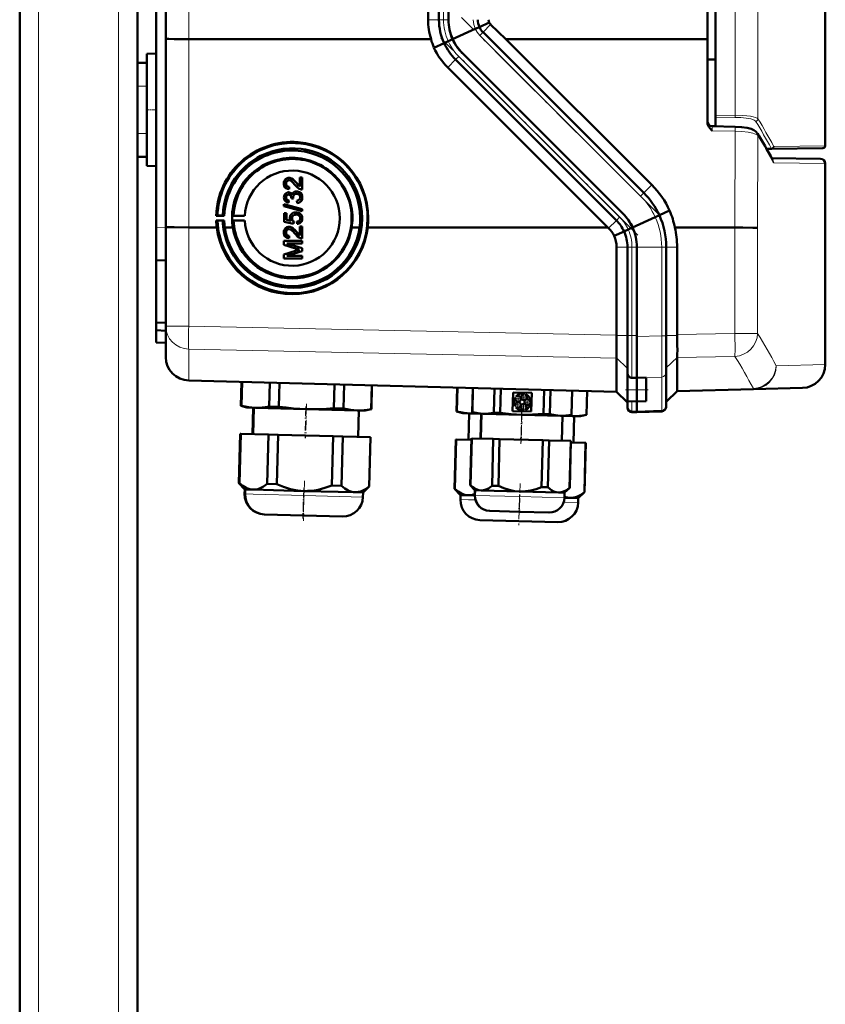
# Model space of a CAD drawing. Extents: x -1358 to 1757, y -1552 to 637.
# Tile 72 of 98: x 437 to 608, y 118 to 327. Entities that reach past the tile are written whole.
import ezdxf

# ---------------------------------------------------------------- set-up
doc = ezdxf.new("R2010")
doc.units = 0
doc.linetypes.add('DASHDOT', pattern=[18.5, 12, -3, 0.5, -3])

msp = doc.modelspace()

# ---------------------------------------------------------------- linework, layer by layer
at = {"color": 7, "linetype": 'DASHDOT', "lineweight": 18}
for p, q in [((440.79, -411.93), (440.79, 548.07)), ((457.79, -411.93), (457.79, 548.07)), ((572.39, 285.89), (530.6, 327.68)), ((567.98, 281.47), (526.19, 323.26))]:
    msp.add_line(p, q, dxfattribs=at)
at = {"color": 7, "lineweight": 50}
for p, q in [((436.79, -150.63), (436.79, 468.07)), ((584.5, 439.28), (584.5, 306.87)), ((461.79, 318.07), (461.79, 428.07)), ((467.79, 323.15), (467.79, 422.99)), ((582.79, 323.05), (582.79, 423.09)), ((523.49, 327.21), (523.49, 418.93)), ((525.79, 418.93), (525.79, 327.21)), ((527.79, 418.93), (527.79, 327.21)), ((465.79, 283.14), (465.79, 372.14)), ((607.79, 371.58), (607.79, 300.45)), ((536.46, 326.61), (534.37, 325.66)), ((533.48, 325.26), (528.67, 323.07)), ((534.37, 325.66), (533.49, 325.26)), ((569.28, 290.42), (535.14, 324.56)), ((540, 323.07), (536.76, 326.19)), ((467.79, 283.17), (467.79, 323.15)), ((524.1, 323.07), (472.66, 323.09)), ((524.73, 321.27), (526.87, 322.24)), ((526.88, 322.24), (527.76, 322.64)), ((527.76, 322.64), (528.7, 323.07)), ((582.79, 323.05), (540, 323.07)), ((570.96, 292.11), (540, 323.07)), ((582.79, 323.05), (582.79, 305.34)), ((463.79, 319.97), (465.79, 320.02)), ((463.79, 319.97), (465.79, 320.02)), ((564.86, 286), (530.72, 320.14)), ((564.86, 286), (530.72, 320.14)), ((461.79, 318.07), (463.79, 318.07)), ((461.79, 313.07), (461.79, 318.07)), ((463.79, 296.17), (463.79, 319.97)), ((463.79, 313.07), (463.79, 318.07)), ((563.45, 284.58), (529.31, 318.73)), ((584.5, 318.75), (582.79, 318.77)), ((561.64, 283.07), (527.65, 317.07)), ((461.79, 313.07), (461.79, 303.07)), ((463.79, 313.07), (463.79, 303.07)), ((584.5, 306.39), (584.5, 306.87)), ((584.5, 304.58), (584.5, 306.39)), ((583.76, 304.59), (584.5, 304.58)), ((583.76, 304.59), (588.68, 304.48)), ((461.79, 298.07), (461.79, 303.07)), ((463.79, 298.07), (463.79, 303.07)), ((596.44, 299.76), (595.33, 299.75)), ((607.3, 299.95), (596.44, 299.76)), ((461.79, -150.63), (461.79, 298.07)), ((461.79, 298.07), (463.79, 298.07)), ((596.38, 297.83), (606.8, 297.65)), ((463.79, 296.17), (465.79, 296.12)), ((607.79, 253.99), (607.79, 296.65)), ((493.58, 293.55), (493.59, 293.55)), ((493.93, 293.61), (493.94, 293.61)), ((496.23, 293.66), (496.73, 293.66)), ((496.23, 293.65), (496.23, 293.66)), ((496.23, 291.77), (496.23, 293.65)), ((496.23, 293.65), (496.72, 293.65)), ((496.72, 293.65), (496.73, 293.66)), ((496.72, 293.65), (496.72, 291.14)), ((496.73, 293.66), (496.73, 291.14)), ((493.31, 292.41), (493.32, 292.41)), ((494.01, 291.68), (493.96, 291.19)), ((494, 291.68), (493.96, 291.19)), ((493.96, 291.19), (493.96, 291.19)), ((494, 291.68), (494.01, 291.68)), ((495.51, 292.54), (495.52, 292.54)), ((495.52, 292.54), (496.23, 291.78)), ((495.56, 290.74), (495.57, 290.74)), ((496.72, 291.14), (496.73, 291.14)), ((493.31, 289.46), (493.32, 289.47)), ((493.56, 290.5), (493.57, 290.5)), ((493.85, 290.54), (493.86, 290.55)), ((493.91, 288.82), (493.86, 288.32)), ((493.91, 288.82), (493.86, 288.32)), ((493.91, 288.82), (493.91, 288.82)), ((494.45, 289.26), (494.45, 289.33)), ((494.89, 289.21), (494.45, 289.26)), ((494.84, 289.53), (494.85, 289.53)), ((494.89, 289.21), (494.9, 289.21)), ((495.2, 290.69), (495.21, 290.69)), ((495.68, 288.27), (495.63, 288.77)), ((495.63, 288.77), (495.64, 288.77)), ((496.77, 289.47), (496.78, 289.47)), ((492.87, 288.04), (496.72, 286.95)), ((492.87, 287.63), (492.87, 288.04)), ((492.87, 288.04), (492.88, 288.04)), ((496.72, 286.54), (492.87, 287.63)), ((492.88, 288.04), (496.73, 286.95)), ((493.86, 288.32), (493.86, 288.32)), ((495.99, 288.33), (495.99, 288.34)), ((496.72, 286.95), (496.72, 286.54)), ((496.72, 286.95), (496.73, 286.95)), ((496.72, 286.54), (496.73, 286.55)), ((496.73, 286.95), (496.73, 286.55)), ((574.75, 286.65), (572.57, 285.66)), ((478.49, 285.57), (478.76, 285.63)), ((480.21, 285.57), (478.49, 285.57)), ((478.76, 284.53), (478.49, 284.55)), ((478.49, 284.55), (480.2, 284.55)), ((478.76, 285.63), (479.88, 285.6)), ((479.88, 284.54), (478.76, 284.53)), ((479.88, 285.6), (480.21, 285.57)), ((480.2, 284.55), (479.88, 284.54)), ((481.93, 285.56), (482.17, 285.62)), ((484.54, 285.56), (481.93, 285.56)), ((482.18, 284.54), (481.93, 284.56)), ((481.93, 284.56), (484.54, 284.56)), ((482.17, 285.62), (484.54, 285.56)), ((484.54, 284.56), (482.18, 284.54)), ((492.92, 286.1), (493.41, 286.1)), ((492.92, 284.27), (492.92, 286.1)), ((492.92, 286.1), (492.93, 286.1)), ((492.93, 286.1), (493.42, 286.1)), ((493.41, 286.1), (493.41, 284.68)), ((493.41, 286.1), (493.42, 286.1)), ((493.41, 284.68), (494.41, 284.48)), ((493.41, 284.68), (493.42, 284.68)), ((493.42, 286.1), (493.42, 284.68)), ((493.42, 284.68), (494.41, 284.48)), ((494.6, 285.03), (494.61, 285.03)), ((494.93, 286.23), (494.94, 286.23)), ((495.4, 286.3), (495.41, 286.3)), ((496.3, 286), (496.31, 286)), ((496.77, 285.02), (496.78, 285.03)), ((571.69, 285.26), (566.88, 283.07)), ((572.57, 285.66), (571.69, 285.26)), ((465.79, 276.14), (465.79, 283.14)), ((467.79, 262.11), (467.79, 283.17)), ((472.66, 283.1), (478.61, 283.1)), ((482.02, 283.1), (480.32, 283.1)), ((494.89, 283.88), (492.92, 284.27)), ((493.58, 283.18), (493.59, 283.18)), ((493.93, 283.23), (493.94, 283.24)), ((494.94, 284.37), (494.89, 283.88)), ((494.89, 283.88), (494.9, 283.88)), ((494.95, 284.37), (494.9, 283.88)), ((494.94, 284.37), (494.95, 284.37)), ((495.68, 283.83), (495.63, 284.32)), ((495.63, 284.32), (495.64, 284.32)), ((496, 283.89), (496.01, 283.9)), ((496.23, 283.29), (496.73, 283.29)), ((496.23, 283.28), (496.23, 283.29)), ((496.23, 281.4), (496.23, 283.28)), ((496.23, 283.28), (496.72, 283.28)), ((496.72, 283.28), (496.73, 283.29)), ((496.72, 283.28), (496.72, 280.76)), ((496.73, 283.29), (496.73, 280.77)), ((508.95, 283.09), (507.26, 283.09)), ((510.67, 283.08), (525.08, 283.08)), ((525.08, 283.08), (561.64, 283.07)), ((561.79, 282.93), (561.64, 283.07)), ((565.08, 282.24), (565.96, 282.64)), ((565.96, 282.64), (566.9, 283.07)), ((575.86, 283.07), (588.6, 283.06)), ((493.31, 282.04), (493.32, 282.04)), ((494.01, 281.31), (493.96, 280.82)), ((494, 281.31), (493.96, 280.81)), ((493.96, 280.81), (493.96, 280.82)), ((494, 281.31), (494.01, 281.31)), ((495.51, 282.17), (495.52, 282.17)), ((495.52, 282.17), (496.23, 281.41)), ((496.72, 280.76), (496.73, 280.77)), ((562.98, 281.29), (565.08, 282.24)), ((492.87, 280.22), (496.72, 280.22)), ((492.87, 279.41), (492.87, 280.22)), ((492.87, 280.22), (492.88, 280.22)), ((495.53, 278.56), (492.87, 279.41)), ((492.87, 277.34), (495.57, 278.2)), ((492.88, 280.22), (496.73, 280.22)), ((492.88, 277.34), (495.58, 278.2)), ((493.46, 279.68), (496.72, 278.65)), ((496.72, 279.68), (493.46, 279.68)), ((493.47, 279.68), (496.73, 278.65)), ((496.72, 280.22), (496.72, 279.68)), ((496.72, 280.22), (496.73, 280.22)), ((496.72, 279.68), (496.73, 279.68)), ((496.72, 278.65), (496.72, 278.08)), ((496.72, 278.65), (496.73, 278.65)), ((496.73, 280.22), (496.73, 279.68)), ((496.73, 278.65), (496.73, 278.08)), ((563.49, 260.22), (563.49, 278.93)), ((565.79, 260.13), (565.79, 278.93)), ((567.79, 259.93), (567.79, 278.93)), ((567.79, 260.13), (567.79, 278.93)), ((574.04, 260.07), (574.04, 278.93)), ((576.33, 260.31), (576.33, 278.93)), ((467.79, 276.07), (465.79, 276.14)), ((465.79, 276.14), (465.79, 262.84)), ((492.87, 276.52), (492.87, 277.34)), ((492.87, 277.34), (492.88, 277.34)), ((496.72, 276.52), (492.87, 276.52)), ((496.72, 278.08), (493.46, 277.06)), ((493.46, 277.06), (496.72, 277.06)), ((493.47, 277.06), (496.73, 277.06)), ((496.72, 278.08), (496.73, 278.08)), ((496.72, 277.06), (496.72, 276.52)), ((496.72, 277.06), (496.73, 277.06)), ((496.72, 276.52), (496.73, 276.52)), ((496.73, 277.06), (496.73, 276.52)), ((465.79, 262.84), (467.79, 262.86)), ((465.79, 262.84), (465.79, 261.24)), ((467.79, 255.56), (467.79, 262.11)), ((465.79, 258.64), (465.79, 261.24)), ((465.79, 261.24), (467.79, 261.14)), ((563.49, 260.22), (563.49, 260.13)), ((565.79, 257.52), (565.79, 260.13)), ((567.79, 251.12), (567.79, 260.13)), ((567.79, 251.16), (567.79, 259.93)), ((574.04, 252.28), (574.04, 260.07)), ((576.33, 260.31), (576.33, 260.13)), ((465.79, 258.64), (467.79, 258.57)), ((565.79, 255.08), (565.79, 257.52)), ((563.49, 255.37), (563.49, 255.35)), ((563.49, 255.35), (563.49, 248.31)), ((576.33, 248.42), (576.33, 255.43)), ((565.79, 253.21), (565.79, 255.08)), ((565.79, 252.16), (565.79, 253.21)), ((565.79, 248.62), (565.79, 252.16)), ((566.76, 251.14), (567.79, 251.12)), ((567.79, 251.12), (569.79, 251.18)), ((567.79, 251.12), (567.79, 251.16)), ((567.79, 251.12), (567.79, 248.62)), ((567.79, 248.62), (567.79, 251.12)), ((569.79, 248.62), (569.79, 251.18)), ((574.04, 245.21), (574.04, 252.28)), ((563.49, 248.18), (472.66, 250.56)), ((483.73, 245.22), (483.86, 250.27)), ((483.73, 245.22), (483.86, 250.27)), ((483.73, 245.22), (483.86, 250.27)), ((483.78, 245.22), (483.91, 250.27)), ((483.79, 245.22), (483.92, 250.27)), ((483.84, 245.22), (483.97, 250.27)), ((483.84, 245.22), (483.98, 250.26)), ((483.89, 245.21), (484.03, 250.26)), ((489.74, 245.06), (489.87, 250.11)), ((491.79, 245.01), (491.93, 250.06)), ((503.48, 244.7), (503.62, 249.75)), ((505.54, 244.65), (505.67, 249.7)), ((511.38, 244.49), (511.52, 249.54)), ((511.43, 244.49), (511.57, 249.54)), ((529.54, 244.02), (529.67, 249.07)), ((529.59, 244.02), (529.72, 249.07)), ((532.82, 243.87), (532.95, 248.98)), ((532.84, 243.86), (532.98, 248.98)), ((532.87, 243.86), (533.01, 248.98)), ((602.92, 248.99), (592.53, 248.72)), ((537.46, 243.74), (537.59, 248.86)), ((538.8, 243.71), (538.94, 248.83)), ((541.42, 244.08), (541.53, 248.04)), ((541.53, 248.04), (545.49, 247.93)), ((542.03, 246.87), (541.92, 246.95)), ((542.14, 247.24), (542.25, 247.16)), ((543.84, 247.62), (543.88, 247.75)), ((544.22, 247.63), (544.18, 247.5)), ((545.49, 247.93), (545.38, 243.98)), ((547.98, 243.47), (548.11, 248.59)), ((549.32, 243.43), (549.46, 248.55)), ((553.91, 243.31), (554.04, 248.43)), ((553.94, 243.31), (554.07, 248.43)), ((557.08, 243.3), (557.21, 248.35)), ((557.13, 243.3), (557.26, 248.35)), ((563.49, 248.18), (565.79, 245.88)), ((565.79, 248.62), (565.79, 246.18)), ((567.79, 246.12), (567.79, 248.62)), ((567.79, 246.12), (567.79, 248.62)), ((569.79, 248.62), (569.79, 246.15)), ((576.33, 248.29), (574.04, 246.01)), ((576.33, 248.29), (592.53, 248.72)), ((576.33, 248.42), (576.33, 248.42)), ((485.02, 244.84), (483.73, 245.22)), ((483.73, 245.22), (483.78, 245.22)), ((485.02, 244.84), (483.73, 245.22)), ((483.82, 245.21), (483.78, 245.22)), ((483.79, 245.22), (483.84, 245.22)), ((485.08, 244.83), (483.79, 245.22)), ((483.88, 245.2), (483.84, 245.22)), ((483.84, 245.22), (483.89, 245.21)), ((485.13, 244.83), (483.84, 245.22)), ((485.08, 244.83), (485.02, 244.84)), ((485.13, 244.83), (485.08, 244.83)), ((486.81, 244.79), (485.13, 244.83)), ((486.37, 244.8), (486.22, 239.2)), ((486.37, 244.8), (486.22, 239.2)), ((486.37, 244.8), (486.22, 239.2)), ((486.43, 244.8), (486.28, 239.2)), ((486.48, 244.8), (486.34, 239.2)), ((497.63, 244.51), (486.81, 244.79)), ((489.74, 245.06), (491.79, 245.01)), ((503.48, 244.7), (505.54, 244.65)), ((541.88, 245.14), (541.99, 245.22)), ((542.19, 244.92), (542.08, 244.84)), ((545.24, 245.78), (545.1, 245.78)), ((545.11, 246.14), (545.25, 246.14)), ((565.79, 245.07), (565.79, 246.18)), ((565.79, 246.18), (567.79, 246.12)), ((565.79, 244.86), (565.79, 245.07)), ((569.79, 246.15), (567.79, 246.12)), ((567.79, 244.06), (567.79, 246.12)), ((567.79, 244.06), (567.79, 246.12)), ((574.04, 245.01), (574.04, 245.21)), ((508.45, 244.22), (497.63, 244.51)), ((510.13, 244.18), (508.45, 244.22)), ((508.78, 244.21), (508.63, 238.62)), ((510.13, 244.18), (511.43, 244.49)), ((511.38, 244.49), (511.43, 244.49)), ((529.54, 244.02), (529.59, 244.02)), ((530.83, 243.64), (529.54, 244.02)), ((532.5, 243.59), (530.83, 243.64)), ((532.18, 243.6), (532.03, 238)), ((533.89, 243.56), (532.5, 243.59)), ((532.82, 243.87), (532.84, 243.86)), ((533.86, 243.56), (532.82, 243.87)), ((532.84, 243.86), (532.87, 243.86)), ((533.89, 243.56), (532.84, 243.86)), ((533.89, 243.56), (533.86, 243.56)), ((535.16, 243.52), (533.89, 243.56)), ((534.76, 243.53), (534.62, 238.24)), ((534.79, 243.53), (534.65, 238.23)), ((543.38, 243.31), (535.16, 243.52)), ((537.46, 243.74), (538.8, 243.71)), ((545.38, 243.98), (541.42, 244.08)), ((551.61, 243.09), (543.38, 243.31)), ((543.79, 244.24), (543.75, 244.37)), ((544.1, 244.47), (544.14, 244.34)), ((547.98, 243.47), (549.32, 243.43)), ((552.88, 243.06), (551.61, 243.09)), ((551.98, 243.08), (551.84, 237.78)), ((552.88, 243.06), (553.94, 243.31)), ((554.15, 243.03), (552.88, 243.06)), ((553.91, 243.31), (553.94, 243.31)), ((555.82, 242.98), (554.15, 243.03)), ((554.47, 243.02), (554.32, 237.42)), ((555.82, 242.98), (557.13, 243.3)), ((557.08, 243.3), (557.13, 243.3)), ((566.76, 243.86), (567.79, 243.82)), ((567.79, 243.82), (567.79, 244.06)), ((567.79, 243.82), (567.79, 244.06)), ((573.07, 244.01), (567.79, 243.82)), ((483.3, 228.77), (483.57, 239.27)), ((483.3, 228.77), (483.57, 239.27)), ((483.3, 228.77), (483.57, 239.27)), ((483.62, 239.27), (483.35, 228.77)), ((483.36, 228.77), (483.63, 239.27)), ((483.68, 239.27), (483.41, 228.76)), ((483.41, 228.76), (483.69, 239.27)), ((483.74, 239.27), (483.46, 228.76)), ((483.62, 239.27), (483.57, 239.27)), ((483.62, 239.27), (483.63, 239.27)), ((483.68, 239.27), (483.63, 239.27)), ((483.74, 239.27), (483.69, 239.27)), ((483.74, 239.27), (489.58, 239.11)), ((489.58, 239.11), (489.31, 228.61)), ((491.64, 239.06), (489.58, 239.11)), ((491.64, 239.06), (491.36, 228.56)), ((491.64, 239.06), (503.33, 238.75)), ((503.33, 238.75), (503.05, 228.25)), ((505.38, 238.7), (503.33, 238.75)), ((505.38, 238.7), (505.11, 228.2)), ((505.38, 238.7), (511.23, 238.55)), ((511.23, 238.55), (510.95, 228.04)), ((511, 228.04), (511.28, 238.55)), ((511.28, 238.55), (511.23, 238.55)), ((529.11, 227.57), (529.38, 238.07)), ((529.43, 238.07), (529.16, 227.57)), ((529.43, 238.07), (529.38, 238.07)), ((529.43, 238.07), (532.66, 237.99)), ((532.41, 228.33), (532.67, 238.29)), ((532.44, 228.33), (532.7, 238.29)), ((532.73, 238.28), (532.47, 228.33)), ((532.7, 238.29), (532.67, 238.29)), ((532.73, 238.28), (532.7, 238.29)), ((532.73, 238.28), (537.31, 238.16)), ((537.31, 238.16), (537.05, 228.21)), ((538.66, 238.13), (537.31, 238.16)), ((538.66, 238.13), (538.4, 228.17)), ((538.66, 238.13), (547.83, 237.89)), ((547.83, 237.89), (547.57, 227.93)), ((549.18, 237.85), (547.83, 237.89)), ((549.18, 237.85), (548.92, 227.9)), ((549.18, 237.85), (553.76, 237.73)), ((553.76, 237.73), (553.5, 227.78)), ((553.53, 227.78), (553.79, 237.73)), ((553.79, 237.73), (553.76, 237.73)), ((553.78, 237.43), (556.92, 237.35)), ((556.92, 237.35), (556.65, 226.85)), ((556.7, 226.84), (556.97, 237.35)), ((556.97, 237.35), (556.92, 237.35)), ((484.56, 227.43), (483.3, 228.77)), ((483.3, 228.77), (483.35, 228.77)), ((484.56, 227.43), (483.3, 228.77)), ((484.56, 227.43), (483.3, 228.77)), ((483.39, 228.73), (483.35, 228.77)), ((483.36, 228.77), (483.41, 228.76)), ((484.62, 227.43), (483.36, 228.77)), ((483.45, 228.73), (483.41, 228.76)), ((483.41, 228.76), (483.46, 228.76)), ((484.68, 227.43), (483.41, 228.76)), ((489.31, 228.61), (491.36, 228.56)), ((503.05, 228.25), (505.11, 228.2)), ((509.67, 226.78), (511, 228.04)), ((510.95, 228.04), (511, 228.04)), ((532.41, 228.33), (532.44, 228.33)), ((533.43, 227.25), (532.41, 228.33)), ((532.44, 228.33), (532.47, 228.33)), ((533.46, 227.25), (532.44, 228.33)), ((537.05, 228.21), (538.4, 228.17)), ((484.56, 227.43), (484.54, 226.48)), ((484.56, 227.43), (484.54, 226.48)), ((484.56, 227.43), (484.54, 226.48)), ((484.62, 227.43), (484.56, 227.43)), ((484.62, 227.43), (484.6, 226.48)), ((484.68, 227.43), (484.62, 227.43)), ((484.68, 227.43), (484.65, 226.48)), ((486.35, 227.39), (484.68, 227.43)), ((497.17, 227.1), (486.35, 227.39)), ((508, 226.82), (497.17, 227.1)), ((509.67, 226.78), (508, 226.82)), ((509.67, 226.78), (509.64, 225.82)), ((529.11, 227.57), (529.16, 227.57)), ((530.37, 226.23), (529.11, 227.57)), ((530.37, 226.23), (530.35, 225.28)), ((532.05, 226.19), (530.37, 226.23)), ((533.4, 226.15), (532.05, 226.19)), ((533.43, 227.25), (533.4, 226.16)), ((533.46, 227.25), (533.43, 226.16)), ((533.46, 227.25), (533.43, 227.25)), ((534.73, 227.22), (533.46, 227.25)), ((542.96, 227), (534.73, 227.22)), ((551.18, 226.79), (542.96, 227)), ((547.57, 227.93), (548.92, 227.9)), ((552.45, 226.75), (551.18, 226.79)), ((552.45, 226.75), (552.43, 225.66)), ((552.45, 226.75), (553.53, 227.78)), ((553.5, 227.78), (553.53, 227.78)), ((555.36, 225.58), (556.7, 226.84)), ((556.65, 226.85), (556.7, 226.84)), ((553.69, 225.62), (552.43, 225.66)), ((555.36, 225.58), (553.69, 225.62)), ((555.36, 225.58), (555.34, 224.63)), ((488.72, 222.13), (488.67, 222.13)), ((488.78, 222.13), (488.72, 222.13)), ((505.3, 221.7), (488.78, 222.13)), ((536.55, 222.88), (536.52, 222.88)), ((542.84, 222.71), (536.55, 222.88)), ((549.14, 222.55), (542.84, 222.71)), ((550.99, 220.5), (534.48, 220.93))]:
    msp.add_line(p, q, dxfattribs=at)
at = {"color": 7, "lineweight": 18}
for p, q in [((440.79, -150.63), (440.79, 468.07)), ((457.79, -150.63), (457.79, 468.07)), ((588.63, 306.93), (588.63, 439.23)), ((593.5, 440.04), (593.5, 306.12)), ((472.66, 323.09), (472.66, 423.05)), ((526.76, 418.93), (526.76, 327.21)), ((523.49, 327.21), (525.79, 327.21)), ((526.76, 327.21), (525.79, 327.21)), ((526.76, 327.21), (527.79, 327.21)), ((534.37, 325.66), (534.37, 325.66)), ((534.45, 323.88), (535.14, 324.56)), ((536.76, 326.19), (535.14, 324.56)), ((472.66, 283.1), (472.66, 323.09)), ((526.87, 322.24), (526.88, 322.24)), ((568.6, 289.74), (534.45, 323.88)), ((527.65, 317.07), (529.31, 318.73)), ((529.99, 319.41), (529.31, 318.73)), ((564.13, 285.27), (529.99, 319.41)), ((461.79, 313.07), (463.79, 313.07)), ((584.5, 306.87), (588.63, 306.93)), ((588.63, 306.44), (584.5, 306.39)), ((588.68, 303.5), (583.76, 303.62)), ((588.6, 283.06), (588.68, 303.5)), ((461.79, 303.07), (463.79, 303.07)), ((593.5, 302.62), (593.43, 283)), ((596.32, 299.89), (595.26, 299.87)), ((596.93, 300.26), (607.79, 300.45)), ((596.58, 297.47), (596.56, 297.49)), ((607.79, 296.65), (596.85, 296.84)), ((570.96, 292.11), (569.28, 290.42)), ((568.6, 289.74), (569.28, 290.42)), ((561.79, 282.93), (563.45, 284.58)), ((564.13, 285.27), (563.45, 284.58)), ((572.57, 285.66), (572.57, 285.66)), ((465.79, 283.14), (467.79, 283.07)), ((472.66, 262.11), (472.66, 283.1)), ((588.61, 260.56), (588.61, 283.06)), ((593.43, 283), (593.43, 260.56)), ((565.08, 282.24), (565.08, 282.24)), ((563.49, 278.93), (565.79, 278.93)), ((565.79, 278.93), (566.76, 278.93)), ((566.76, 278.93), (567.79, 278.93)), ((566.76, 278.93), (566.76, 260.13)), ((573.07, 278.93), (567.79, 278.93)), ((573.07, 278.93), (574.04, 278.93)), ((573.07, 260.07), (573.07, 278.93)), ((576.33, 278.93), (574.04, 278.93)), ((472.66, 262.11), (467.79, 262.11)), ((472.66, 262.11), (563.49, 260.22)), ((563.49, 260.13), (565.79, 260.13)), ((566.76, 260.13), (565.79, 260.13)), ((566.76, 260.13), (567.79, 260.13)), ((566.76, 251.15), (566.76, 260.13)), ((567.79, 259.93), (573.07, 260.07)), ((574.04, 260.07), (573.07, 260.07)), ((576.33, 260.13), (574.04, 260.13)), ((588.61, 260.56), (576.33, 260.31)), ((588.61, 260.56), (593.43, 260.56)), ((563.49, 255.35), (472.66, 257.24)), ((472.66, 257.24), (472.66, 250.69)), ((563.49, 255.37), (565.79, 253.12)), ((576.33, 255.48), (574.04, 253.24)), ((576.33, 255.43), (588.61, 255.69)), ((597.36, 253.72), (607.79, 253.99)), ((566.76, 251.15), (567.79, 251.12)), ((566.76, 251.14), (566.76, 251.15)), ((573.07, 251.31), (567.79, 251.16)), ((573.07, 244.24), (573.07, 251.31)), ((472.66, 250.69), (563.49, 248.31)), ((472.66, 250.69), (472.66, 250.56)), ((563.49, 248.31), (565.79, 246.07)), ((565.79, 248.62), (567.79, 248.62)), ((569.79, 248.62), (567.79, 248.62)), ((576.33, 248.42), (574.04, 246.19)), ((592.53, 248.85), (576.33, 248.42)), ((592.53, 248.72), (592.53, 248.85)), ((566.76, 244.09), (566.76, 246.15)), ((566.76, 244.09), (567.79, 244.06)), ((566.76, 243.86), (566.76, 244.09)), ((573.07, 244.24), (567.79, 244.06)), ((573.07, 244.01), (573.07, 244.24)), ((484.6, 226.48), (484.54, 226.48)), ((484.65, 226.48), (484.6, 226.48)), ((486.33, 226.44), (484.65, 226.48)), ((497.15, 226.15), (486.33, 226.44)), ((509.64, 225.82), (497.15, 226.15)), ((533.43, 226.16), (533.4, 226.16)), ((542.93, 225.91), (533.43, 226.16)), ((552.43, 225.66), (542.93, 225.91)), ((532.02, 225.24), (530.35, 225.28)), ((533.53, 225.2), (532.02, 225.24)), ((555.34, 224.63), (552.25, 224.71))]:
    msp.add_line(p, q, dxfattribs=at)
at = {"color": 7, "linetype": 'DASHDOT', "lineweight": 18, "ltscale": 0.060001}
for p, q in [((461.59, 313.07), (463.99, 313.07)), ((461.59, 303.07), (463.99, 303.07))]:
    msp.add_line(p, q, dxfattribs=at)
at = {"color": 7, "linetype": 'DASHDOT', "lineweight": 18, "ltscale": 0.059999}
msp.add_line((463.59, 308.07), (465.99, 308.07), dxfattribs=at)
at = {"color": 7, "linetype": 'DASHDOT', "lineweight": 18, "ltscale": 0.039}
for p, q in [((542.6, 247.44), (542.6, 245.88)), ((544.6, 247.02), (543.04, 247.02)), ((543.82, 247.8), (543.82, 246.24)), ((543.34, 245.39), (541.78, 245.39)), ((543.38, 246.66), (541.82, 246.66)), ((542.56, 246.17), (542.56, 244.61)), ((544.54, 244.97), (542.98, 244.97)), ((545.31, 245.98), (543.75, 245.98)), ((544.53, 246.76), (544.53, 245.2))]:
    msp.add_line(p, q, dxfattribs=at)
at = {"color": 7, "linetype": 'DASHDOT', "lineweight": 18, "ltscale": 0.119881}
msp.add_line((565.39, 248.62), (570.19, 248.62), dxfattribs=at)
at = {"color": 7, "linetype": 'DASHDOT', "lineweight": 18, "ltscale": 0.168016}
for p, q in [((497.53, 245.07), (497.35, 238.35)), ((497.59, 245.07), (497.41, 238.35)), ((543.34, 243.87), (543.16, 237.15))]:
    msp.add_line(p, q, dxfattribs=at)
at = {"color": 7, "linetype": 'DASHDOT', "lineweight": 18, "ltscale": 0.183048}
msp.add_line((497.66, 245.62), (497.47, 238.3), dxfattribs=at)
at = {"color": 7, "linetype": 'DASHDOT', "lineweight": 18, "ltscale": 0.039001}
msp.add_line((543.76, 245.75), (543.76, 244.19), dxfattribs=at)
at = {"color": 7, "linetype": 'DASHDOT', "lineweight": 18, "ltscale": 0.159016}
msp.add_line((543.37, 243.84), (543.2, 237.48), dxfattribs=at)
at = {"color": 7, "linetype": 'DASHDOT', "lineweight": 18, "ltscale": 0.171052}
msp.add_line((543.41, 244.28), (543.23, 237.44), dxfattribs=at)
at = {"color": 7, "linetype": 'DASHDOT', "lineweight": 18, "ltscale": 0.212292}
msp.add_line((497.23, 229.26), (497.01, 220.77), dxfattribs=at)
at = {"color": 7, "linetype": 'DASHDOT', "lineweight": 18, "ltscale": 0.168715}
msp.add_line((543, 228.73), (542.83, 221.99), dxfattribs=at)
at = {"color": 7, "linetype": 'DASHDOT', "lineweight": 18, "ltscale": 0.159002}
msp.add_line((497.07, 227.64), (496.91, 221.28), dxfattribs=at)
at = {"color": 7, "linetype": 'DASHDOT', "lineweight": 18, "ltscale": 0.133699}
msp.add_line((497.11, 226.71), (496.97, 221.36), dxfattribs=at)
at = {"color": 7, "linetype": 'DASHDOT', "lineweight": 18, "ltscale": 0.100908}
msp.add_line((542.91, 226.33), (542.81, 222.3), dxfattribs=at)
at = {"color": 7, "linetype": 'DASHDOT', "lineweight": 18, "ltscale": 0.143425}
msp.add_line((542.86, 225.54), (542.71, 219.81), dxfattribs=at)
at = {"color": 7, "lineweight": 50}
for points in [[(467.79, 323.15), (467.79, 323.15), (467.79, 323.15), (467.8, 323.15), (467.86, 323.14), (468.42, 323.12), (469.59, 323.1), (472.66, 323.09)], [(530.72, 320.14), (530.24, 320.66), (529.8, 321.2), (529.39, 321.79), (529.03, 322.42), (528.7, 323.07)], [(583.76, 303.62), (583.28, 304.14), (583.07, 304.43), (582.92, 304.71), (582.82, 305.02), (582.79, 305.34)], [(593.36, 303.13), (593.07, 303.49), (592.65, 303.77), (592.09, 304), (591.23, 304.22), (590.03, 304.39), (588.68, 304.48)], [(509.49, 285.07), (509.42, 286.48), (509.22, 287.87), (509.01, 288.78), (508.7, 289.83), (508.19, 291.13), (507.77, 291.98), (507.31, 292.8), (506.48, 294.01), (505.75, 294.91), (505.21, 295.48), (504.65, 296.02), (503.78, 296.75), (502.91, 297.38), (501.89, 298.01), (500.75, 298.58), (500.16, 298.83), (498.84, 299.29), (497.47, 299.62), (496.54, 299.77), (495.29, 299.87), (494.04, 299.87), (492.7, 299.75), (491.62, 299.57), (490.49, 299.28), (489.53, 298.96), (488.59, 298.58), (487.93, 298.26), (487.23, 297.88), (486.32, 297.3), (485.45, 296.66), (484.64, 295.96), (483.64, 294.94), (483.03, 294.22), (482.47, 293.46), (481.78, 292.36), (481.68, 292.16), (481.09, 290.97), (480.62, 289.72), (480.24, 288.38), (480.04, 287.29), (479.97, 286.82), (479.88, 285.6)], [(492.87, 292.42), (492.89, 292.71), (492.95, 292.92), (493.04, 293.11), (493.22, 293.33), (493.46, 293.5), (493.58, 293.55)], [(493.74, 293.08), (493.59, 293.01), (493.42, 292.82), (493.33, 292.58), (493.31, 292.41)], [(493.75, 293.08), (493.59, 293), (493.46, 292.87), (493.37, 292.72), (493.32, 292.41)], [(493.93, 293.61), (494.13, 293.59), (494.5, 293.46), (494.83, 293.25), (495.12, 292.98), (495.51, 292.54)], [(493.94, 293.61), (494.23, 293.57), (494.57, 293.44), (494.83, 293.26), (495.24, 292.86), (495.52, 292.54)], [(495.28, 292.08), (494.69, 292.72), (494.56, 292.84), (494.27, 293.03), (493.94, 293.11)], [(493.96, 291.19), (493.6, 291.26), (493.27, 291.44), (493.14, 291.57), (492.96, 291.89), (492.88, 292.25), (492.87, 292.42)], [(493.31, 292.41), (493.37, 292.08), (493.49, 291.88), (493.68, 291.75), (493.9, 291.69), (494, 291.68)], [(493.32, 292.41), (493.35, 292.19), (493.41, 292.02), (493.58, 291.82), (493.82, 291.7), (494.01, 291.68)], [(496.38, 291.19), (496.12, 291.3), (495.76, 291.55), (495.28, 292.08)], [(495.51, 292.54), (495.92, 292.05), (496.23, 291.77)], [(495.56, 290.74), (495.76, 290.73), (496.13, 290.6), (496.44, 290.36), (496.66, 290.04), (496.76, 289.66), (496.77, 289.47)], [(495.57, 290.74), (495.96, 290.68), (496.19, 290.58), (496.39, 290.42), (496.56, 290.22), (496.73, 289.86), (496.78, 289.47)], [(492.87, 289.45), (492.9, 289.72), (493.05, 290.09), (493.17, 290.25), (493.32, 290.38), (493.56, 290.5)], [(493.86, 288.32), (493.54, 288.41), (493.26, 288.58), (493.04, 288.82), (492.91, 289.13), (492.87, 289.45)], [(493.68, 290.02), (493.5, 289.91), (493.37, 289.74), (493.32, 289.53), (493.31, 289.46)], [(493.31, 289.46), (493.34, 289.27), (493.48, 289.02), (493.63, 288.9), (493.91, 288.82)], [(493.68, 290.02), (493.48, 289.89), (493.35, 289.68), (493.32, 289.47)], [(493.32, 289.47), (493.34, 289.28), (493.42, 289.11), (493.54, 288.97), (493.7, 288.88), (493.91, 288.82)], [(493.85, 290.54), (494.04, 290.52), (494.23, 290.45), (494.39, 290.34), (494.57, 290.1), (494.61, 290.02)], [(493.86, 290.55), (494.05, 290.52), (494.23, 290.45), (494.4, 290.34), (494.52, 290.19), (494.61, 290.03)], [(494.45, 289.33), (494.43, 289.54), (494.31, 289.83), (494.16, 289.97), (494.07, 290.02), (493.86, 290.05)], [(494.61, 290.02), (494.67, 290.2), (494.82, 290.43), (494.95, 290.56), (495.2, 290.69)], [(495.31, 290.21), (495.15, 290.13), (495.02, 290.02), (494.92, 289.87), (494.85, 289.61), (494.84, 289.53)], [(495.31, 290.21), (495.17, 290.14), (494.97, 289.94), (494.86, 289.67), (494.85, 289.53)], [(496.33, 289.49), (496.32, 289.61), (496.25, 289.84), (496.11, 290.04), (495.91, 290.17), (495.67, 290.24), (495.56, 290.25)], [(495.81, 288.81), (496.04, 288.92), (496.2, 289.06), (496.31, 289.31), (496.33, 289.49)], [(496.78, 289.47), (496.74, 289.12), (496.65, 288.89), (496.51, 288.68), (496.24, 288.45), (495.99, 288.34)], [(496.77, 289.47), (496.74, 289.18), (496.64, 288.9), (496.47, 288.65), (496.25, 288.46), (495.99, 288.33)], [(494.15, 285.17), (494.19, 285.45), (494.29, 285.71), (494.46, 285.93), (494.68, 286.11), (494.93, 286.23)], [(494.41, 284.48), (494.25, 284.73), (494.16, 285.02), (494.15, 285.17)], [(495.07, 285.75), (494.83, 285.61), (494.71, 285.47), (494.63, 285.3), (494.6, 285.03)], [(494.6, 285.03), (494.65, 284.72), (494.77, 284.52), (494.94, 284.37)], [(495.08, 285.75), (494.84, 285.62), (494.71, 285.47), (494.64, 285.29), (494.61, 285.03)], [(494.61, 285.03), (494.62, 284.87), (494.73, 284.59), (494.95, 284.37)], [(495.4, 286.3), (495.69, 286.27), (496.06, 286.15), (496.3, 286)], [(495.41, 286.3), (495.6, 286.29), (495.97, 286.2), (496.31, 286)], [(496.33, 285.03), (496.29, 285.29), (496.15, 285.52), (496.05, 285.62), (495.82, 285.74), (495.56, 285.8), (495.43, 285.8)], [(495.85, 284.37), (496.01, 284.44), (496.15, 284.55), (496.25, 284.69), (496.31, 284.85), (496.33, 285.03)], [(496.77, 285.02), (496.74, 284.73), (496.65, 284.45), (496.49, 284.21), (496.26, 284.02), (496, 283.89)], [(496.78, 285.03), (496.74, 284.67), (496.58, 284.33), (496.31, 284.05), (496.01, 283.9)], [(496.3, 286), (496.54, 285.76), (496.66, 285.57), (496.73, 285.36), (496.77, 285.02)], [(496.31, 286), (496.47, 285.85), (496.61, 285.67), (496.71, 285.47), (496.76, 285.25), (496.78, 285.03)], [(467.79, 283.17), (467.79, 283.17), (467.79, 283.17), (467.8, 283.16), (467.86, 283.16), (468.42, 283.14), (469.59, 283.12), (472.66, 283.1)], [(492.87, 282.05), (492.89, 282.34), (492.95, 282.54), (493.04, 282.74), (493.22, 282.96), (493.46, 283.13), (493.58, 283.18)], [(493.74, 282.71), (493.59, 282.63), (493.42, 282.45), (493.33, 282.21), (493.31, 282.04)], [(493.75, 282.71), (493.59, 282.63), (493.46, 282.5), (493.37, 282.34), (493.32, 282.04)], [(493.93, 283.23), (494.13, 283.22), (494.5, 283.09), (494.83, 282.87), (495.12, 282.6), (495.51, 282.17)], [(493.94, 283.24), (494.23, 283.2), (494.57, 283.06), (494.83, 282.89), (495.24, 282.49), (495.52, 282.17)], [(495.28, 281.7), (494.69, 282.35), (494.56, 282.47), (494.27, 282.66), (493.94, 282.74)], [(593.43, 283), (592.43, 283.03), (590.32, 283.06)], [(493.96, 280.81), (493.6, 280.89), (493.27, 281.06), (493.14, 281.19), (492.96, 281.51), (492.88, 281.87), (492.87, 282.05)], [(493.31, 282.04), (493.37, 281.7), (493.49, 281.51), (493.68, 281.38), (493.9, 281.31), (494, 281.31)], [(493.32, 282.04), (493.35, 281.82), (493.41, 281.65), (493.58, 281.44), (493.82, 281.33), (494.01, 281.31)], [(496.38, 280.82), (496.12, 280.93), (495.76, 281.18), (495.28, 281.7)], [(495.51, 282.17), (495.92, 281.68), (496.23, 281.4)], [(563.46, 257.11), (563.48, 255.51), (563.49, 255.37)], [(576.39, 257.2), (576.37, 255.99), (576.33, 255.48)], [(486.81, 244.79), (486.08, 244.83), (485.36, 244.92), (484.63, 245.04), (483.89, 245.21)], [(489.74, 245.06), (488.99, 244.93), (488.26, 244.84), (487.53, 244.79), (486.81, 244.79)], [(497.63, 244.51), (496.27, 244.56), (494.91, 244.66), (493.36, 244.81), (491.79, 245.01)], [(503.48, 244.7), (501.91, 244.58), (500.36, 244.51), (498.99, 244.49), (497.63, 244.51)], [(508.45, 244.22), (507.73, 244.26), (507, 244.35), (506.28, 244.48), (505.54, 244.65)], [(511.38, 244.49), (510.64, 244.36), (509.9, 244.27), (509.18, 244.23), (508.45, 244.22)], [(532.5, 243.59), (531.78, 243.63), (531.05, 243.72), (530.33, 243.85), (529.59, 244.02)], [(535.16, 243.52), (534.02, 243.62), (532.87, 243.86)], [(537.46, 243.74), (536.3, 243.57), (535.16, 243.52)], [(543.38, 243.31), (541.11, 243.44), (538.8, 243.71)], [(547.98, 243.47), (545.66, 243.32), (543.38, 243.31)], [(551.61, 243.09), (550.47, 243.19), (549.32, 243.43)], [(553.91, 243.31), (552.75, 243.13), (551.61, 243.09)], [(557.08, 243.3), (556.33, 243.17), (555.6, 243.08), (554.87, 243.03), (554.15, 243.03)], [(486.35, 227.39), (485.98, 227.42), (485.62, 227.49), (485.25, 227.61), (484.89, 227.77), (484.18, 228.19), (483.46, 228.76)], [(489.31, 228.61), (488.57, 228.08), (487.83, 227.69), (487.46, 227.55), (487.09, 227.45), (486.72, 227.4), (486.35, 227.39)], [(497.17, 227.1), (496.45, 227.14), (495.73, 227.22), (494.99, 227.35), (494.24, 227.52), (492.8, 227.97), (491.36, 228.56)], [(503.05, 228.25), (501.59, 227.74), (500.12, 227.37), (499.37, 227.24), (498.62, 227.15), (497.9, 227.11), (497.17, 227.1)], [(508, 226.82), (507.63, 226.85), (507.26, 226.93), (506.9, 227.04), (506.54, 227.2), (505.82, 227.63), (505.11, 228.2)], [(510.95, 228.04), (510.21, 227.51), (509.47, 227.12), (509.11, 226.98), (508.74, 226.89), (508.37, 226.83), (508, 226.82)], [(534.73, 227.22), (534.22, 227.29), (533.71, 227.46), (533.21, 227.74), (532.84, 228.01), (532.47, 228.33)], [(537.05, 228.21), (536.67, 227.91), (536.28, 227.66), (535.76, 227.41), (535.25, 227.26), (534.73, 227.22)], [(542.96, 227), (541.8, 227.1), (540.66, 227.34), (539.53, 227.7), (538.4, 228.17)], [(532.05, 226.19), (531.68, 226.22), (531.31, 226.3), (530.95, 226.41), (530.59, 226.57), (529.87, 227), (529.16, 227.57)], [(547.57, 227.93), (546.42, 227.52), (545.27, 227.22), (544.12, 227.04), (542.96, 227)], [(551.18, 226.79), (550.67, 226.86), (550.16, 227.03), (549.66, 227.31), (549.29, 227.58), (548.92, 227.9)], [(553.5, 227.78), (553.11, 227.48), (552.73, 227.23), (552.21, 226.98), (551.7, 226.83), (551.18, 226.79)], [(556.65, 226.85), (555.91, 226.32), (555.17, 225.93), (554.8, 225.79), (554.43, 225.69), (554.06, 225.64), (553.69, 225.62)]]:
    msp.add_lwpolyline(points, dxfattribs=at)
at = {"color": 7, "lineweight": 18}
for points in [[(529.99, 319.41), (529.46, 319.98), (528.97, 320.59), (528.52, 321.23), (528.12, 321.92), (527.76, 322.64)], [(588.63, 306.93), (590.32, 306.89), (591.13, 306.82), (591.88, 306.72), (592.47, 306.6), (592.95, 306.45), (593.3, 306.29), (593.5, 306.12)], [(593.01, 305.63), (592.9, 305.75), (592.71, 305.87), (592.39, 306.01), (591.97, 306.14), (591.01, 306.32), (589.86, 306.42), (588.63, 306.44)], [(583.76, 304.59), (583.76, 304.59), (583.76, 304.59), (583.76, 304.58), (583.75, 304.44), (583.76, 303.62)], [(593.5, 302.62), (593.36, 302.74), (593.15, 302.86), (592.44, 303.1), (591.4, 303.29), (590.11, 303.44), (588.68, 303.5)], [(573.07, 260.07), (573.08, 253.53), (573.07, 251.31)], [(588.61, 255.69), (588.62, 255.98), (588.64, 256.92), (588.61, 260.56)]]:
    msp.add_lwpolyline(points, dxfattribs=at)
at = {"color": 7, "lineweight": 50}
for centre, radius, start, end in [((537.79, 327.21), 14.3, 180.0034, 196.8325), ((537.72, 327.21), 11.93, 179.9912, 204.6124), ((537.92, 327.22), 10.13, 180.0163, 204.1522), ((537.66, 327.21), 9.87, 179.9823, 204.7977), ((537.85, 327.21), 3.82, 180.0245, 204.0528), ((537.77, 327.21), 1.45, 179.9327, 204.6586), ((537.8, 327.26), 1.49, 205.8875, 225.8639), ((537.84, 327.27), 3.83, 204.8681, 225.0152), ((537.74, 326.81), 14.14, 195.3191, 203.0612), ((537.73, 327.15), 11.91, 204.3336, 224.9966), ((537.91, 327.33), 10.17, 204.788, 225.0057), ((537.8, 327.22), 14.36, 204.4878, 225.001), ((583.79, 305.59), 1, 179.9993, 268.6437), ((583.79, 305.59), 1, 180.0021, 268.6398), ((494.63, 285.1), 16.14, 85.5889, 178.3371), ((494.62, 285.07), 16.17, 359.9435, 85.585), ((490.44, 241.06), 120.2, 27.9904, 31.0953), ((494.63, 285.01), 14.43, 85.0659, 177.7672), ((494.62, 284.98), 14.45, 0.312, 85.0622), ((492.89, 242.41), 117.4, 28.1721, 29.2356), ((607.29, 300.45), 0.5, 270.9986, 359.9999), ((494.63, 285.09), 12.77, 89.9766, 180.1277), ((494.7, 285.09), 12.54, 77.7341, 177.5936), ((494.63, 285.07), 12.79, 359.9426, 89.9664), ((494.7, 285.08), 12.55, 359.9975, 77.7221), ((606.79, 296.65), 1, 0, 89.0007), ((494.7, 285.09), 15.95, 133.5303, 178.0404), ((493.92, 292.52), 1.08, 89.4465, 108.1247), ((493.93, 292.52), 1.08, 89.4555, 108.1095), ((493.93, 292.47), 0.638, 89.7737, 107.2949), ((495.55, 289.57), 1.17, 89.4236, 107.3191), ((495.56, 289.57), 1.17, 89.4214, 107.3104), ((496.69, 292.11), 0.973, 251.1916, 271.7093), ((557.77, 278.92), 18.66, 24.4867, 44.9923), ((493.84, 289.64), 0.904, 89.606, 108.1191), ((493.85, 289.64), 0.902, 89.5915, 108.1556), ((493.86, 289.5), 0.554, 89.0245, 108.1621), ((496.08, 289.57), 1.24, 182.0278, 197.0121), ((496.09, 289.57), 1.24, 181.9994, 197.0329), ((495.55, 289.45), 0.802, 89.5828, 107.4914), ((495.31, 290.37), 1.63, 281.5563, 288.1165), ((495.31, 290.38), 1.64, 281.5641, 288.0736), ((557.85, 278.99), 16.16, 24.3776, 45.0045), ((495.56, 289.66), 1.4, 275.236, 287.9622), ((558, 279.51), 18.21, 17.1703, 23.0793), ((494.65, 285.1), 16.17, 181.9306, 187.0903), ((494.65, 285), 14.45, 181.7893, 187.5656), ((494.65, 285.09), 12.79, 180.1164, 188.9483), ((495.38, 284.81), 1.49, 89.4016, 107.5991), ((495.39, 284.81), 1.49, 89.4028, 107.595), ((494.68, 285.07), 14.81, 271.0048, 359.9869), ((494.71, 285.08), 12.54, 271.2165, 359.9891), ((494.7, 285.07), 15.95, 270.9575, 359.9973), ((495.41, 284.66), 1.14, 89.1562, 107.3687), ((494.63, 285.07), 12.78, 351.0886, 359.9376), ((494.63, 284.98), 14.45, 352.4735, 0.293), ((494.63, 285.07), 16.16, 352.9484, 359.9382), ((557.72, 278.86), 8.09, 24.6745, 44.9878), ((557.91, 279.05), 9.82, 24.1542, 45.0167), ((557.66, 278.8), 10.18, 24.789, 44.978), ((557.84, 278.93), 16.19, 359.9985, 24.563), ((557.59, 279.38), 18.64, 11.4167, 17.1865), ((494.64, 285.04), 16.15, 186.8994, 353.0436), ((494.64, 285.09), 14.45, 187.9036, 352.057), ((494.64, 285.04), 12.77, 188.7607, 351.2), ((493.92, 282.15), 1.08, 89.4465, 108.1247), ((493.93, 282.15), 1.08, 89.4555, 108.1095), ((493.93, 282.1), 0.638, 89.7737, 107.2949), ((495.44, 285.62), 1.32, 278.2752, 287.8133), ((495.45, 285.63), 1.32, 278.2728, 287.8265), ((495.57, 285.17), 1.35, 274.6393, 288.5835), ((557.82, 278.8), 5.73, 25.792, 46.1466), ((557.9, 278.93), 9.88, 359.9974, 24.7752), ((557.67, 278.93), 10.12, 0.0052, 24.1687), ((557.79, 278.93), 18.54, 359.9997, 12.9008), ((587.87, -68.78), 351.84, 89.6008, 89.8798), ((494.71, 285.08), 15.95, 193.0967, 270.9406), ((494.68, 285.07), 14.81, 193.1817, 270.9887), ((494.71, 285.08), 12.55, 193.5685, 271.2004), ((496.69, 281.74), 0.973, 251.1916, 271.7093), ((557.8, 278.93), 5.69, 359.9767, 24.5045), ((557.73, 278.93), 8.06, 0.0015, 24.2781), ((504.15, 305.31), 28.11, 252.1327, 253.4381), ((505.23, 247.76), 31.93, 106.5511, 107.6126), ((505.4, 247.25), 32.47, 106.5561, 107.5999), ((764.6, 256.44), 201.15, 178.9509, 179.811), ((492.34, 256.88), 84.05, 0.2135, 2.211), ((472.79, 255.56), 5, 180, 268.5), ((602.79, 253.99), 5, 271.5, 360), ((566.84, 252.16), 1.05, 179.9715, 201.1285), ((566.81, 252.15), 1.02, 201.1544, 222.9836), ((566.79, 252.12), 0.981, 222.9242, 268.3076), ((543.45, 246.01), 1.8, 148.2392, 208.7608), ((542.6, 246.66), 0.6, 159.9576, 125.0424), ((543.45, 246.01), 1.8, 76.2392, 136.7608), ((543.82, 247.02), 0.6, 87.9576, 53.0424), ((543.45, 246.01), 1.8, 4.2392, 64.7608), ((542.56, 245.39), 0.6, 231.9576, 197.0424), ((543.45, 246.01), 1.8, 220.2392, 280.7608), ((543.76, 244.97), 0.6, 303.9576, 269.0424), ((544.53, 245.98), 0.6, 15.9576, 341.0424), ((543.45, 246.01), 1.8, 292.2392, 352.7608), ((566.79, 244.86), 1, 180, 268), ((573.04, 245.01), 1, 272, 0), ((532.81, 255.47), 11.88, 268.5262, 274.0693), ((554.46, 254.88), 11.86, 263.2499, 268.4781), ((488.78, 226.37), 4.24, 178.5, 268.5), ((488.78, 226.37), 4.24, 178.5, 268.5), ((488.78, 226.37), 4.24, 178.5, 268.5), ((488.83, 226.37), 4.24, 178.5, 268.5), ((488.89, 226.37), 4.24, 178.5, 268.5), ((532.1, 229.64), 3.45, 269.0735, 292.2872), ((536.6, 226.08), 3.2, 178.5, 268.5), ((536.63, 226.08), 3.2, 178.5, 268.5), ((553.81, 229.03), 3.41, 246.1838, 268.0276), ((505.41, 225.94), 4.24, 268.5, 358.5), ((534.59, 225.17), 4.24, 178.5, 268.5), ((549.23, 225.75), 3.2, 268.5, 358.5), ((551.1, 224.74), 4.24, 268.5, 358.5)]:
    msp.add_arc(centre, radius, start, end, dxfattribs=at)
at = {"color": 7, "lineweight": 18}
for centre, radius, start, end in [((537.69, 327.21), 11.9, 179.988, 204.6777), ((537.66, 327.21), 10.91, 179.9848, 204.7636), ((537.92, 327.22), 4.85, 180.043, 203.8146), ((537.89, 327.22), 3.85, 180.0418, 203.8464), ((537.9, 327.33), 4.87, 205.0947, 225.0205), ((537.87, 327.3), 3.87, 205.0627, 225.0198), ((537.7, 327.12), 11.87, 204.2697, 224.9937), ((592.99, 306.14), 0.511, 272.6008, 357.3551), ((496.26, 245.98), 113.66, 28.317, 31.6572), ((496.77, 246.46), 113.65, 28.3251, 31.666), ((592.56, 302.65), 0.94, 358.0385, 30.9873), ((491.46, 241.04), 119.18, 28.0057, 31.1115), ((596.3, 300.4), 0.509, 272.2685, 357.5355), ((596.43, 300.26), 0.498, 271.2398, 0.2556), ((595.85, 296.84), 1, 359.9293, 49.143), ((595.74, 297.03), 0.942, 358.2907, 27.9076), ((557.91, 279.05), 15.12, 24.2733, 45.0106), ((557.88, 279.02), 16.12, 24.3314, 45.0073), ((557.69, 278.83), 8.14, 24.7711, 44.9801), ((557.66, 278.8), 9.15, 24.8226, 44.9755), ((557.9, 278.93), 15.17, 359.9976, 24.6622), ((557.87, 278.93), 16.16, 359.998, 24.607), ((557.67, 278.93), 9.08, 0.0058, 24.1366), ((557.7, 278.93), 8.09, 0.0039, 24.1859), ((499.17, 201.75), 111.09, 27.8882, 31.9614), ((494.18, 196.98), 111.19, 27.8072, 31.8733)]:
    msp.add_arc(centre, radius, start, end, dxfattribs=at)
for centre, major_axis, ratio, start_param, end_param in [((588.62, 306.93), (-0.007, 0.5), 0.017451, 3.368485, 4.712147), ((588.65, 303.48), (-0.024, -1), 0.025555, 1.597592, 3.141504), ((596.42, 304.81), (0.02, -5.04), 0.109518, 6.058738, 6.284639), ((597, 311.79), (-0.06, -11.53), 0.076768, 6.143382, 6.284987), ((596.92, 312.07), (-0.07, -15.23), 0.077407, 6.139964, 6.282205), ((472.79, 262.11), (-5, 0), 0.97437, 0, 1.544616), ((472.79, 262.11), (0.1, 5), 0.026171, 1.571341, 2.9147), ((588.47, 260.56), (4.25, 2.64), 0.966087, 4.198567, 5.71202), ((472.79, 255.56), (-5, 0), 0.97437, 0, 1.544616), ((592.4, 253.72), (0.13, -5), 0.992889, 0, 1.544802), ((592.4, 253.72), (4.42, 2.33), 0.968463, 4.267216, 5.785236), ((573.04, 252.28), (-1, 0), 0.97437, 1.605703, 3.141593), ((566.79, 245.07), (1, 0), 0.97437, 3.141593, 4.677482), ((573.04, 245.21), (-1, 0), 0.97437, 1.605703, 3.141593)]:
    msp.add_ellipse(centre, major_axis=major_axis, ratio=ratio, start_param=start_param, end_param=end_param, dxfattribs=at)
at = {"color": 7, "lineweight": 50}
for centre, major_axis, ratio, start_param, end_param in [((494.7, 285.08), (5.05, -15.13), 0.999639, 1.248762, 3.579201), ((494.64, 285.06), (-3.2, 9.59), 0.999619, 4.390825, 7.482938), ((494.7, 285.08), (-5.04, 15.13), 0.999619, 1.283703, 1.477802), ((494.67, 285.07), (-4.68, 14.05), 0.999619, 1.285175, 1.479249), ((494.65, 285.06), (-4.03, 12.08), 0.999619, 1.210373, 1.288914), ((494.71, 285.08), (-3.97, 11.9), 0.999619, 1.292492, 1.486042), ((494.64, 285.06), (-3.2, 9.59), 0.999619, 1.298712, 4.390597), ((494.71, 285.08), (-3.97, 11.9), 0.999619, 4.390179, 4.390408), ((494.66, 285.07), (-4.69, 14.07), 0.999619, 4.390597, 4.390891), ((494.7, 285.08), (-5.04, 15.13), 0.999619, 4.390323, 4.390597), ((494.64, 285.06), (-5.11, 15.33), 0.999619, 4.268248, 4.268557), ((576.2, 260.31), (0.1, -5), 0.026171, 0.226893, 0.262481), ((563.62, 253.18), (-0.13, -5), 0.002982, 6.056371, 6.280619), ((576.2, 253.29), (0.13, -5), 0.002982, 0.005096, 0.221719)]:
    msp.add_ellipse(centre, major_axis=major_axis, ratio=ratio, start_param=start_param, end_param=end_param, dxfattribs=at)

doc.saveas('drawing.dxf')
